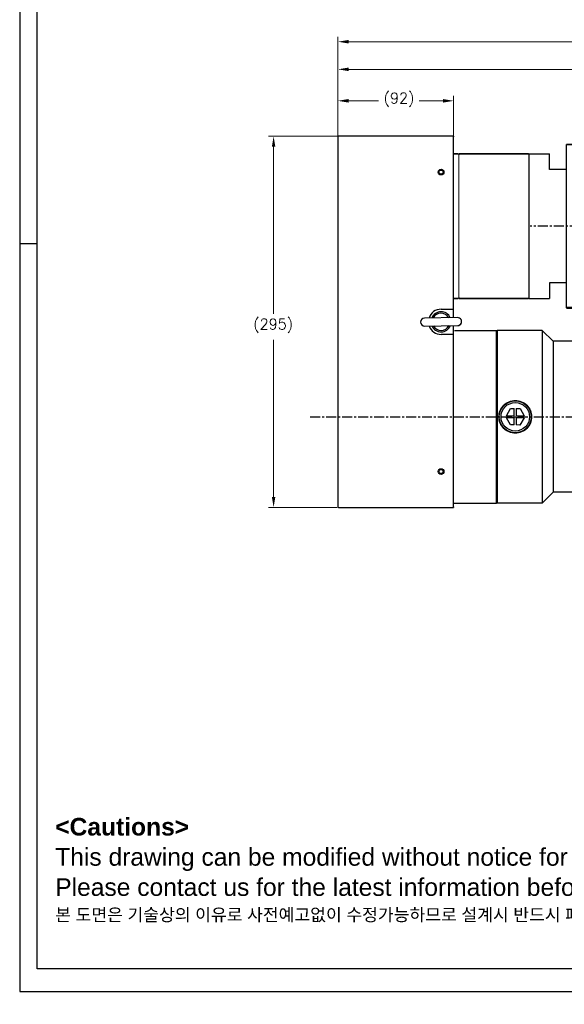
# Model space of a CAD drawing. Extents: x 15486 to 17171, y -1022 to 176.
# Tile 1 of 24: x 15486 to 15919, y -1022 to -240. Entities that reach past the tile are written whole.
import ezdxf

# ---------------------------------------------------------------- set-up
doc = ezdxf.new("R2010")
doc.units = 0
doc.header["$LTSCALE"] = 25.4
doc.linetypes.add('CENTER', pattern=[2, 1.25, -0.25, 0.25, -0.25])
doc.layers.get('0').update_dxf_attribs({"linetype": 'CONTINUOUS'})
doc.layers.get('Defpoints').update_dxf_attribs({"linetype": 'CONTINUOUS'})
for name, color, linetype, lineweight in [('AM_0', 7, 'CONTINUOUS', 50), ('AM_5_Dimension', 6, 'CONTINUOUS', 13), ('ATA-DIM', 252, 'CONTINUOUS', 25), ('ATA-TEXT', 7, 'CONTINUOUS', 25), ('Layer0000', 7, 'CONTINUOUS', 25), ('외형선(ISO)', 7, 'CONTINUOUS', 35)]:
    doc.layers.add(name, color=color, linetype=linetype, lineweight=lineweight)
doc.layers.add('ATA-CENTER', color=133, linetype='CENTER')
doc.styles.get("Standard").update_dxf_attribs({"font": 'simplex.shx'})
doc.styles.add('주 문자 (ISO)', font='arial.ttf')
doc.dimstyles.new('ata_A1', dxfattribs={"dimtxt": 4.2, "dimasz": 4.2, "dimexe": 2, "dimexo": 2, "dimgap": 2, "dimtad": 0, "dimtih": 1, "dimtoh": 1, "dimdec": 6, "dimdsep": 46, "dimtxsty": 'Standard', "dimcen": 0, "dimclrd": 252, "dimclre": 252, "dimclrt": 4, "dimadec": 6, "dimazin": 2, "dimtfac": 1, "dimtdec": 6, "dimtofl": 0, "dimtmove": 0, "dimatfit": 3, "dimfxl": 0, "dimtolj": 1, "dimtzin": 0, "dimlwd": 0, "dimlwe": 0, "dimarcsym": 0})

# ---------------------------------------------------------------- blocks, each defined once
blk = doc.blocks.new('*D13699')
at = {"layer": 'ATA-DIM', "color": 252, "lineweight": 0}
for p, q in [((15738.86, -332.42), (15738.86, -300.29)), ((15747.26, -304.29), (15771.18, -304.29)), ((15822.46, -304.29), (15803.54, -304.29)), ((15830.86, -332.42), (15830.86, -300.29))]:
    blk.add_line(p, q, dxfattribs=at)
at = {"layer": 'ATA-DIM', "color": 252}
for points in [[(15747.26, -302.89), (15747.26, -305.69), (15738.86, -304.29)], [(15822.46, -305.69), (15822.46, -302.89), (15830.86, -304.29)]]:
    blk.add_solid(points, dxfattribs=at)
at = {"layer": 'Defpoints', "color": 0}
for p in [(15830.86, -304.29), (15738.86, -336.42), (15830.86, -336.42)]:
    blk.add_point(p, dxfattribs=at)
at = {"layer": 'ATA-DIM', "color": 4, "insert": (15775.18, -297.91), "char_height": 8.4, "attachment_point": 1}
blk.add_mtext('\\A1;(92)', dxfattribs=at)
blk = doc.blocks.new('DEH')
at = {"color": 0, "ltscale": 5}
blk.add_line((12758.38, -3927.55), (12758.38, -3797.55), dxfattribs=at)
for p, q in [((12668.58, -3920.05), (12668.58, -3805.05)), ((12728.58, -3805.05), (12744.88, -3805.05)), ((12744.88, -3817.55), (12744.88, -3805.05)), ((12744.88, -3907.55), (12744.88, -3920.05)), ((12728.58, -3920.05), (12744.88, -3920.05))]:
    blk.add_line(p, q)
at = {"color": 7}
for p, q in [((12728.58, -3920.05), (12728.58, -3805.05)), ((12728.58, -3919.55), (12728.58, -3805.55))]:
    blk.add_line(p, q, dxfattribs=at)
at = {"ltscale": 5}
for p, q in [((12758.38, -3817.55), (12744.88, -3817.55)), ((12758.38, -3907.55), (12744.88, -3907.55))]:
    blk.add_line(p, q, dxfattribs=at)
at = {"layer": 'AM_0'}
blk.add_line((12758.38, -3927.55), (12799.88, -3927.55), dxfattribs=at)
at = {"layer": 'AM_5_Dimension', "color": 0}
for p, q in [((12672.58, -3919.55), (12672.58, -3805.55)), ((12728.58, -3805.05), (12728.58, -3920.05))]:
    blk.add_line(p, q, dxfattribs=at)
at = {"layer": 'Layer0000', "color": 7, "linetype": 'Continuous', "lineweight": 25}
for p, q in [((12799.58, -3811.74), (12799.58, -3797.55)), ((12799.58, -3913.35), (12799.58, -3811.74)), ((12799.58, -3913.35), (12799.58, -3927.55))]:
    blk.add_line(p, q, dxfattribs=at)
at = {"layer": '외형선(ISO)'}
for p, q in [((12799.88, -3797.55), (12758.38, -3797.55)), ((12672.08, -3805.05), (12668.58, -3805.05)), ((12672.58, -3805.55), (12672.08, -3805.05)), ((12673.08, -3805.05), (12672.58, -3805.55)), ((12673.08, -3805.05), (12728.08, -3805.05)), ((12728.58, -3805.55), (12728.08, -3805.05)), ((12728.58, -3805.55), (12729.08, -3805.05)), ((12668.58, -3920.05), (12672.08, -3920.05)), ((12672.58, -3919.55), (12672.08, -3920.05)), ((12672.58, -3919.55), (12673.08, -3920.05)), ((12673.08, -3920.05), (12728.08, -3920.05)), ((12728.58, -3919.55), (12728.08, -3920.05))]:
    blk.add_line(p, q, dxfattribs=at)
blk = doc.blocks.new('*D13698')
at = {"layer": 'ATA-DIM', "color": 252, "lineweight": 0}
for p, q in [((15738.36, -332.42), (15683.69, -332.42)), ((15687.69, -340.82), (15687.69, -473.54)), ((15687.69, -619.02), (15687.69, -494.31)), ((15738.36, -627.42), (15683.69, -627.42))]:
    blk.add_line(p, q, dxfattribs=at)
at = {"layer": 'ATA-DIM', "color": 252}
for points in [[(15689.09, -340.82), (15686.29, -340.82), (15687.69, -332.42)], [(15686.29, -619.02), (15689.09, -619.02), (15687.69, -627.42)]]:
    blk.add_solid(points, dxfattribs=at)
at = {"layer": 'Defpoints', "color": 0}
for p in [(15687.69, -332.42), (15742.36, -332.42), (15742.36, -627.42)]:
    blk.add_point(p, dxfattribs=at)
at = {"layer": 'ATA-DIM', "color": 4, "insert": (15671.52, -477.54), "char_height": 8.4, "attachment_point": 1}
blk.add_mtext('\\A1;(295)', dxfattribs=at)
blk = doc.blocks.new('*D13707')
at = {"layer": 'ATA-DIM', "color": 252, "lineweight": 0}
for p, q in [((15738.86, -328.92), (15738.86, -275.28)), ((15747.26, -279.28), (15970.56, -279.28)), ((16223.46, -279.28), (16000.15, -279.28)), ((16231.86, -363.22), (16231.86, -275.28))]:
    blk.add_line(p, q, dxfattribs=at)
at = {"layer": 'ATA-DIM', "color": 252}
for points in [[(15747.26, -277.88), (15747.26, -280.68), (15738.86, -279.28)], [(16223.46, -280.68), (16223.46, -277.88), (16231.86, -279.28)]]:
    blk.add_solid(points, dxfattribs=at)
at = {"layer": 'Defpoints', "color": 0}
for p in [(15738.86, -279.28), (15738.86, -332.92), (16231.86, -367.22)]:
    blk.add_point(p, dxfattribs=at)
at = {"layer": 'ATA-DIM', "color": 4, "insert": (15985.36, -279.28), "char_height": 8.4, "attachment_point": 5}
blk.add_mtext('\\A1;493', dxfattribs=at)
blk = doc.blocks.new('*D13706')
at = {"layer": 'ATA-DIM', "color": 252, "lineweight": 0}
for p, q in [((15738.86, -328.92), (15738.86, -253.32)), ((15747.26, -257.32), (15975.94, -257.32)), ((16286.46, -257.32), (16057.77, -257.32)), ((16294.86, -479.42), (16294.86, -253.32))]:
    blk.add_line(p, q, dxfattribs=at)
at = {"layer": 'ATA-DIM', "color": 252}
for points in [[(15747.26, -255.92), (15747.26, -258.72), (15738.86, -257.32)], [(16286.46, -258.72), (16286.46, -255.92), (16294.86, -257.32)]]:
    blk.add_solid(points, dxfattribs=at)
at = {"layer": 'Defpoints', "color": 0}
for p in [(16294.86, -257.32), (15738.86, -332.92), (16294.86, -483.42)]:
    blk.add_point(p, dxfattribs=at)
at = {"layer": 'ATA-DIM', "color": 4, "insert": (16016.86, -257.32), "char_height": 8.4, "attachment_point": 5}
blk.add_mtext('\\A1;556(T+356)', dxfattribs=at)
blk = doc.blocks.new('ata-Border-A1-002')
at = {"color": 253, "ltscale": 0.5}
for p, q in [((0, 594), (0, 0)), ((7, 297), (0, 297)), ((0, 0), (841, 0))]:
    blk.add_line(p, q, dxfattribs=at)
at = {"ltscale": 0.5}
blk.add_line((7, 9), (7, 585), dxfattribs=at)
blk.add_line((834, 9), (7, 9))

msp = doc.modelspace()

# ---------------------------------------------------------------- linework, layer by layer
for p, q in [((15738.856808, -332.9214394), (15738.856808, -626.9214394)), ((15830.856808, -332.4214394), (15739.356808, -332.4214394)), ((15830.856808, -332.4214394), (15830.856808, -332.9214394)), ((15830.856808, -473.9214394), (15830.856808, -332.9214394)), ((15833.9611004, -476.586395), (15807.6637133, -476.9571096)), ((15811.356808, -476.905048), (15811.356808, -476.7989404)), ((15820.856808, -469.9214394), (15830.856808, -469.9214394)), ((15830.356808, -469.9214394), (15830.356808, -476.6372048)), ((15830.856808, -476.6301563), (15830.856808, -469.9214394)), ((15807.7525156, -483.2564837), (15834.0499028, -482.8857691)), ((15830.356808, -482.9378307), (15830.356808, -489.9214394)), ((15830.856808, -489.9214394), (15830.856808, -482.9307822)), ((15830.856808, -489.9214394), (15820.856808, -489.9214394)), ((15830.856808, -626.9214394), (15830.856808, -489.9214394)), ((15831.5195628, -486.9214394), (15864.856808, -486.9214394)), ((15864.856808, -487.4214394), (15865.356808, -486.9214394)), ((15864.856808, -623.9214394), (15864.856808, -486.9214394)), ((15901.356808, -486.9214394), (15865.356808, -486.9214394)), ((15865.356808, -486.9214394), (15865.356808, -623.9214394)), ((15909.856808, -495.4214394), (15901.356808, -486.9214394)), ((15901.356808, -486.9214394), (15901.356808, -623.9214394)), ((15927.856808, -495.4214394), (15909.856808, -495.4214394)), ((15909.856808, -495.4214394), (15909.856808, -615.4214394)), ((15872.8181744, -554.5782492), (15876.1439722, -548.8985425)), ((15872.8181744, -554.5782492), (15879.0617302, -554.6165473)), ((15876.1439722, -548.8985425), (15879.0966934, -548.9166545)), ((15879.0617302, -554.6165473), (15879.0966934, -548.9166545)), ((15880.6966633, -548.9264688), (15880.6617001, -554.6263616)), ((15880.6617001, -554.6263616), (15886.9052559, -554.6646596)), ((15880.6966633, -548.9264688), (15883.6493845, -548.9445808)), ((15883.6493845, -548.9445808), (15886.9052559, -554.6646596)), ((15879.0519159, -556.2165172), (15872.8083601, -556.1782191)), ((15876.0642315, -561.8982979), (15872.8083601, -556.1782191)), ((15879.0169527, -561.91641), (15876.0642315, -561.8982979)), ((15879.0169527, -561.91641), (15879.0519159, -556.2165172)), ((15880.6518858, -556.2263315), (15880.6169226, -561.9262242)), ((15883.5696438, -561.9443363), (15880.6169226, -561.9262242)), ((15886.8954417, -556.2646295), (15880.6518858, -556.2263315)), ((15886.8954417, -556.2646295), (15883.5696438, -561.9443363)), ((15909.856808, -615.4214394), (15901.356808, -623.9214394)), ((15927.856808, -615.4214394), (15909.856808, -615.4214394)), ((15830.856808, -623.9214394), (15864.856808, -623.9214394)), ((15864.856808, -623.4214394), (15865.356808, -623.9214394)), ((15901.356808, -623.9214394), (15865.356808, -623.9214394)), ((15739.356808, -627.4214394), (15830.856808, -627.4214394)), ((15830.856808, -626.9214394), (15830.856808, -627.4214394))]:
    msp.add_line(p, q)
for centre, radius in [((15820.856808, -360.9214394), 2.25), ((15820.856808, -360.9214394), 1.621), ((15879.856808, -555.4214394), 12.7), ((15879.856808, -555.4214394), 11.325189), ((15820.856808, -598.9214394), 2.25), ((15820.856808, -598.9214394), 1.621)]:
    msp.add_circle(centre, radius)
for centre, radius, start, end in [((15739.356808, -332.9214394), 0.5, 90, 180), ((15807.7081144, -480.1067967), 3.15, 90.8076457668, 270.8076457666), ((15820.856808, -479.9214394), 10, 90, 162.4468319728), ((15820.856808, -479.9214394), 8, 23.9956833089, 157.6196082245), ((15820.856808, -479.9214394), 6.88914, 28.0168883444, 153.598403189), ((15834.0055016, -479.7360821), 3.15, 270.8076457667, 90.8076457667), ((15820.856808, -479.9214394), 10, 199.1684595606, 270), ((15820.856808, -479.9214394), 8, 203.9956833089, 337.6196082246), ((15820.856808, -479.9214394), 6.88914, 208.0168883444, 333.598403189), ((15834.006808, -479.9214394), 3.15, 287.7527901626, 2.0898525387), ((15739.356808, -626.9214394), 0.5, 180, 270)]:
    msp.add_arc(centre, radius, start, end)
for points, knots in [([(15866.856808, -555.4214394), (15866.856808, -553.7848918), (15867.1846835, -552.0419457), (15868.5126256, -548.8401598), (15869.5124752, -547.3809959), (15871.8164167, -545.0770544), (15873.2755583, -544.0772457), (15876.4772673, -542.7493333), (15878.2201863, -542.4214394), (15879.856808, -542.4214394), (15881.4934297, -542.4214394), (15883.2363487, -542.7493333), (15886.4380577, -544.0772457), (15887.8971993, -545.0770544), (15890.2011409, -547.3809959), (15891.2009904, -548.8401598), (15892.5289325, -552.0419457), (15892.856808, -553.7848918), (15892.856808, -555.4214394)], [5.891704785, 5.891704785, 5.891704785, 5.891704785, 6.3826690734, 6.3826690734, 6.8736333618, 6.8736333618, 7.3646198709, 7.3646198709, 7.85560638, 7.85560638, 7.85560638, 8.3465928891, 8.3465928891, 8.8375793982, 8.8375793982, 9.3285436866, 9.3285436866, 9.819507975, 9.819507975, 9.819507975, 9.819507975]), ([(15892.856808, -555.4214394), (15892.856808, -557.057987), (15892.5289325, -558.8009331), (15891.2009904, -562.002719), (15890.2011409, -563.4618828), (15887.8971993, -565.7658244), (15886.4380577, -566.765633), (15883.2363487, -568.0935455), (15881.4934297, -568.4214394), (15878.2201863, -568.4214394), (15876.4772673, -568.0935455), (15873.2755583, -566.765633), (15871.8164167, -565.7658244), (15869.5124752, -563.4618828), (15868.5126256, -562.002719), (15867.1846835, -558.8009331), (15866.856808, -557.057987), (15866.856808, -555.4214394)], [1.963901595, 1.963901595, 1.963901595, 1.963901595, 2.4548658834, 2.4548658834, 2.9458301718, 2.9458301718, 3.4368166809, 3.4368166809, 3.92780319, 3.92780319, 4.4187896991, 4.4187896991, 4.9097762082, 4.9097762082, 5.4007404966, 5.4007404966, 5.891704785, 5.891704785, 5.891704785, 5.891704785])]:
    msp.add_open_spline(points, degree=3, knots=knots)
at = {"layer": 'ATA-CENTER', "ltscale": 0.25}
for p, q in [((16236.0567902, -403.9214394), (15891.7295787, -403.9214394)), ((15716.7895504, -555.4214394), (16541.3935113, -555.4214394))]:
    msp.add_line(p, q, dxfattribs=at)

# ---------------------------------------------------------------- block references
at = {"xscale": 2, "yscale": 2, "zscale": 2}
msp.add_blockref('ata-Border-A1-002', (15485.7691648, -1012.02705), dxfattribs=at)
msp.add_blockref('DEH', (3162.2815576, 3458.6273281))

# ---------------------------------------------------------------- texts
at = {"layer": 'ATA-TEXT', "color": 7, "insert": (15514.0212581, -874.1841533), "char_height": 6.9999998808, "attachment_point": 1, "line_spacing_factor": 1.027748, "style": '주 문자 (ISO)'}
msp.add_mtext('{\\fArial|b1|i0|c129|p34;\\H2.00000x;<Cautions> }\\P{\\fArial|b0|i0|c129|p34;\\H2.00000x;This drawing can be modified without notice for technical improvement,}\\P{\\fArial|b0|i0|c129|p34;\\H2.00000x;Please contact us for the latest information before design.}\\P{\\fGulim|b0|i0|c129|p50;\\H1.42857x;본 도면은 기술상의 이유로 사전예고없이 수정가능하므로 설계시 반드시 폐사에 문의하시기 바랍니다}{\\fArial|b0|i0|c129|p34;\\H1.42857x;.}', dxfattribs=at)

# ---------------------------------------------------------------- dimensions: what is measured, and where the dimension line sits
at = {"layer": 'ATA-DIM'}
dim = msp.add_linear_dim(base=(16294.8568080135, -257.3193473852), p1=(15738.8568080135, -332.9214393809), p2=(16294.8568080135, -483.4214393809), text='<>(T+356)', dimstyle='ata_A1', override={"dimscale": 2, "dimtxt": 4.2, "dimtxsty": 'Standard', "dimtfac": 0.571429, "dimtdec": 2, "dimtfill": 0}, dxfattribs=at)
dim.commit()
dim.dimension.update_dxf_attribs({"geometry": '*D13706', "text_midpoint": (16016.8568080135, -257.3193473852)})
dim = msp.add_linear_dim(base=(15738.8568080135, -279.2769639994), p1=(16231.8568075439, -367.2150366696), p2=(15738.8568080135, -332.9214393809), dimstyle='ata_A1', override={"dimscale": 2, "dimtfac": 0.571429, "dimtdec": 2, "dimtfill": 0}, dxfattribs=at)
dim.commit()
dim.dimension.update_dxf_attribs({"geometry": '*D13707', "text_midpoint": (15985.3568077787, -279.2769639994)})
for base, p1, p2, angle, picture, middle in [((15830.856808, -304.2934716), (15738.856808, -336.4214394), (15830.856808, -336.4214394), 180, '*D13699', (15787.356808, -304.2934716)), ((15687.691724, -332.4214394), (15742.356808, -627.4214394), (15742.356808, -332.4214394), 270, '*D13698', (15687.691724, -483.9214394))]:
    dim = msp.add_linear_dim(base=base, p1=p1, p2=p2, angle=angle, text='(<>)', dimstyle='ata_A1', override={"dimscale": 2, "dimtol": 0, "dimlim": 0, "dimtp": 0, "dimtm": 0, "dimtfac": 0.571429, "dimtdec": 2, "dimtolj": 1, "dimtzin": 0}, dxfattribs=at)
    dim.commit()
    dim.dimension.update_dxf_attribs({"geometry": picture, "text_midpoint": middle, "dimtype": 160})

doc.saveas('drawing.dxf')
